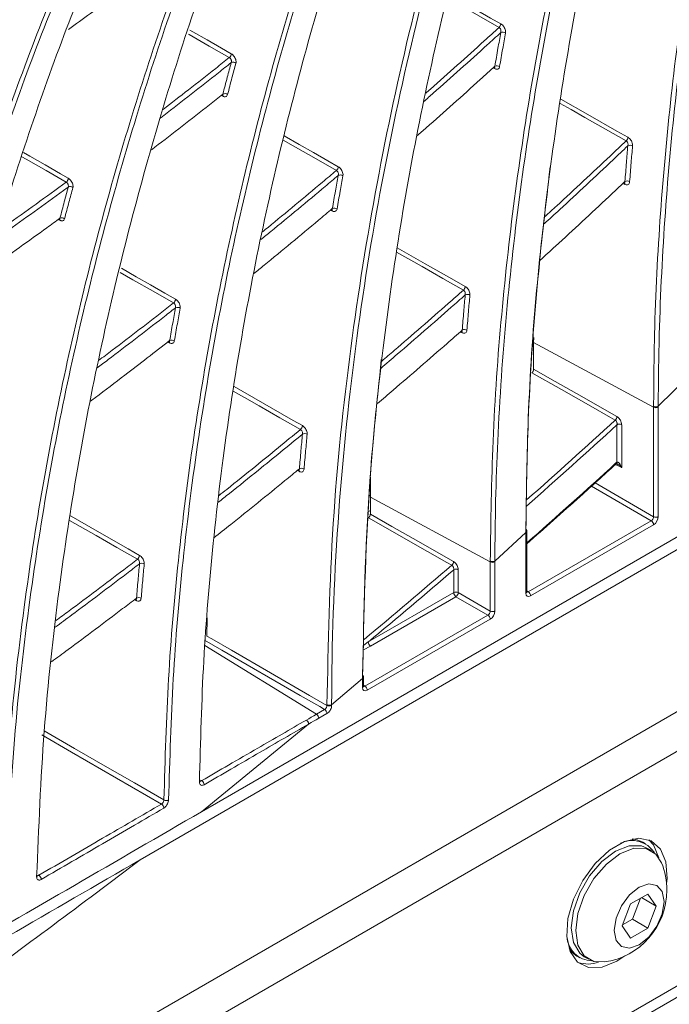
# Model space of a CAD drawing. Header units: millimetres. Extents: x 0 to 1118, y 0 to 864.
# Tile 197 of 256: x 920 to 930, y 105 to 119. Entities that reach past the tile are written whole.
import ezdxf

# ---------------------------------------------------------------- set-up
doc = ezdxf.new("R2010")
doc.units = ezdxf.units.MM

msp = doc.modelspace()

# ---------------------------------------------------------------- linework, layer by layer
at = {"color": 9, "linetype": 'Continuous', "lineweight": 15}
for p, q in [((927.143, 118.613), (927.115, 118.627)), ((923.076, 118.203), (923.049, 118.216)), ((929.086, 116.887), (929.056, 116.901)), ((920.639, 116.348), (920.611, 116.362)), ((924.712, 116.488), (924.684, 116.502)), ((926.653, 114.669), (926.623, 114.683)), ((922.279, 114.517), (922.25, 114.531)), ((929.037, 112.658), (928.944, 112.703)), ((924.218, 112.596), (924.187, 112.612)), ((928.64, 112.428), (929.515, 111.922)), ((929.48, 111.861), (928.585, 112.378)), ((927.619, 110.814), (927.641, 110.8)), ((921.782, 110.666), (921.75, 110.681)), ((921.769, 110.689), (921.772, 110.688)), ((925.247, 110.05), (925.18, 110.005)), ((924.473, 108.971), (922.806, 110)), ((925.281, 109.989), (925.177, 109.935)), ((925.177, 109.404), (925.198, 109.39)), ((922.744, 107.988), (922.758, 107.979)), ((920.31, 106.573), (920.323, 106.565))]:
    msp.add_line(p, q, dxfattribs=at)
at = {"color": 7, "linetype": 'Continuous', "lineweight": 15}
for p, q in [((927.722, 114.6), (927.721, 114.523)), ((929.515, 113.557), (927.721, 114.523)), ((927.721, 114.498), (927.721, 114.125)), ((929.584, 113.572), (930.047, 114.028)), ((929.515, 111.922), (929.515, 113.557)), ((929.584, 113.558), (929.584, 111.923)), ((928.967, 112.736), (928.967, 113.295)), ((929.037, 113.296), (929.037, 112.658)), ((931.831, 112.755), (922.754, 107.514)), ((928.945, 112.72), (928.967, 112.736)), ((921.839, 106.797), (931.993, 112.659)), ((925.282, 112.515), (925.279, 112.214)), ((925.262, 112.243), (925.279, 112.232)), ((927.073, 111.248), (925.279, 112.214)), ((925.279, 112.193), (925.279, 111.96)), ((925.279, 112.016), (925.253, 112.001)), ((893.114, 87.794), (934.767, 111.84)), ((927.641, 110.8), (929.48, 111.861)), ((929.514, 111.801), (927.675, 110.739)), ((927.142, 111.26), (927.604, 111.685)), ((927.604, 110.78), (927.604, 111.685)), ((927.619, 110.8), (927.619, 111.706)), ((927.073, 110.512), (927.073, 111.248)), ((927.142, 111.249), (927.142, 110.513)), ((926.525, 110.788), (926.525, 111.129)), ((926.594, 111.13), (926.594, 110.789)), ((934.005, 110.809), (893.876, 87.644)), ((925.247, 110.05), (926.525, 110.788)), ((926.594, 110.789), (927.073, 110.512)), ((926.559, 110.727), (925.281, 109.989)), ((927.037, 110.451), (926.559, 110.727)), ((922.84, 110.413), (922.836, 110.138)), ((925.198, 109.39), (927.037, 110.451)), ((927.071, 110.391), (925.233, 109.329)), ((924.7, 109.113), (925.162, 109.507)), ((925.162, 109.37), (925.162, 109.507)), ((925.177, 109.39), (925.177, 109.528)), ((924.473, 108.971), (924.595, 109.041)), ((924.63, 109.103), (924.63, 109.112)), ((924.7, 109.113), (924.7, 109.103)), ((924.629, 108.981), (924.507, 108.91)), ((922.754, 107.514), (924.356, 108.823)), ((893.876, 84.138), (934.005, 107.304)), ((933.901, 107.075), (893.773, 83.909)), ((929.395, 107.037), (929.352, 107.061)), ((929.481, 106.933), (929.414, 106.972)), ((893.45, 83.723), (933.578, 106.888)), ((929.426, 106.285), (929.171, 106.138)), ((929.197, 105.907), (929.319, 106.223)), ((929.333, 106.231), (929.554, 106.104)), ((929.554, 106.104), (929.426, 106.285)), ((929.171, 106.138), (929.044, 105.809)), ((929.426, 105.775), (929.554, 106.104)), ((929.044, 105.809), (929.171, 105.627)), ((929.049, 105.822), (929.197, 105.907)), ((929.171, 105.627), (929.426, 105.775)), ((929.197, 105.907), (929.426, 105.775)), ((928.369, 105.357), (928.411, 105.333)), ((928.477, 105.348), (928.544, 105.31)), ((928.966, 105.28), (929.085, 105.36))]:
    msp.add_line(p, q, dxfattribs=at)
at = {"color": 9, "linetype": 'Continuous', "lineweight": 15, "flags": 128}
for points in [[(927.204, 119.231), (926.899, 119.404), (926.595, 119.577), (926.427, 119.672)], [(926.443, 119.732), (926.642, 119.619), (926.859, 119.496), (927.076, 119.372), (927.229, 119.286)], [(922.58, 119.192), (922.623, 119.168), (922.837, 119.045), (923.052, 118.923), (923.199, 118.839)], [(923.17, 118.782), (922.87, 118.953), (922.57, 119.124), (922.559, 119.131)], [(928.128, 118.159), (928.532, 117.929), (928.966, 117.684), (929.129, 117.591)], [(929.105, 117.538), (928.796, 117.713), (928.488, 117.888), (928.281, 118.005), (928.118, 118.097)], [(924.771, 117.095), (924.467, 117.269), (924.162, 117.442), (923.977, 117.548)], [(923.992, 117.61), (924.212, 117.485), (924.428, 117.362), (924.644, 117.24), (924.799, 117.151)], [(920.731, 116.92), (920.431, 117.092), (920.13, 117.264), (920.069, 117.299)], [(920.092, 117.362), (920.185, 117.308), (920.414, 117.177), (920.644, 117.046), (920.762, 116.978)], [(925.68, 115.941), (926.1, 115.701), (926.532, 115.456), (926.697, 115.362)], [(926.671, 115.308), (926.362, 115.483), (926.054, 115.658), (925.671, 115.876)], [(921.557, 115.634), (921.779, 115.507), (921.993, 115.385), (922.208, 115.262), (922.365, 115.172)], [(922.336, 115.115), (922.032, 115.289), (921.727, 115.463), (921.54, 115.569)], [(923.24, 113.865), (923.667, 113.622), (924.125, 113.361), (924.263, 113.282)], [(924.235, 113.225), (923.927, 113.401), (923.618, 113.577), (923.399, 113.702), (923.229, 113.799)], [(921.797, 111.287), (921.489, 111.463), (921.181, 111.639), (920.782, 111.867)], [(920.793, 111.935), (920.803, 111.929), (921.231, 111.685), (921.659, 111.44), (921.827, 111.344)]]:
    msp.add_lwpolyline(points, dxfattribs=at)
at = {"color": 7, "linetype": 'Continuous', "lineweight": 15, "flags": 128}
for points in [[(928.941, 113.365), (928.868, 113.406), (928.575, 113.572), (928.135, 113.822), (927.695, 114.071)], [(927.721, 114.125), (928.041, 113.943), (928.362, 113.761), (928.966, 113.418)], [(929.515, 113.557), (929.515, 113.561), (929.515, 113.564), (929.515, 113.568), (929.515, 113.571)], [(929.584, 113.572), (929.584, 113.568), (929.584, 113.565), (929.584, 113.561), (929.584, 113.558)], [(925.279, 111.96), (925.599, 111.777), (925.92, 111.595), (926.524, 111.251)], [(926.497, 111.196), (926.424, 111.238), (926.131, 111.404), (925.252, 111.905)], [(927.073, 111.248), (927.073, 111.254), (927.073, 111.257), (927.073, 111.259)], [(927.142, 111.26), (927.142, 111.257), (927.142, 111.254), (927.142, 111.252), (927.142, 111.249)], [(924.595, 109.041), (924.522, 109.084), (924.23, 109.252), (923.06, 109.927), (922.801, 110.077)], [(922.836, 110.138), (922.909, 110.096), (923.202, 109.927), (924.371, 109.252), (924.63, 109.103)], [(924.322, 108.884), (924.358, 108.904), (924.393, 108.925), (924.433, 108.948), (924.473, 108.971)], [(924.507, 108.91), (924.469, 108.888), (924.431, 108.867), (924.394, 108.845), (924.356, 108.823)], [(920.4, 108.725), (920.857, 108.461), (921.314, 108.197), (921.753, 107.944), (922.192, 107.69)], [(922.156, 107.629), (921.708, 107.888), (921.26, 108.147), (920.812, 108.405), (920.364, 108.664)], [(929.708, 106.439), (929.716, 106.516), (929.699, 106.764), (929.617, 106.957), (929.478, 107.079), (929.292, 107.118), (929.078, 107.071), (928.855, 106.941), (928.641, 106.742), (928.455, 106.489), (928.316, 106.206), (928.234, 105.918), (928.217, 105.651), (928.267, 105.427), (928.379, 105.268), (928.543, 105.187), (928.745, 105.191), (928.966, 105.28), (928.966, 105.28)], [(929.196, 107.107), (929.269, 107.095), (929.352, 107.061)], [(929.592, 106.827), (929.511, 107.019), (929.442, 107.094)], [(928.477, 105.348), (928.409, 105.401), (928.315, 105.56), (928.282, 105.778), (928.315, 106.033), (928.409, 106.301), (928.556, 106.555), (928.74, 106.77), (928.945, 106.926), (929.15, 107.007), (929.335, 107.005), (929.414, 106.972)], [(928.775, 105.27), (928.623, 105.277), (928.476, 105.362), (928.382, 105.521), (928.35, 105.739), (928.382, 105.994), (928.476, 106.262), (928.623, 106.516), (928.808, 106.731), (929.012, 106.887), (929.217, 106.968), (929.402, 106.966), (929.549, 106.881), (929.631, 106.753)], [(929.299, 105.525), (929.156, 105.476), (929.035, 105.499), (928.954, 105.592), (928.926, 105.741), (928.954, 105.922), (929.035, 106.109), (929.156, 106.272), (929.299, 106.387), (929.442, 106.437), (929.563, 106.413), (929.644, 106.32), (929.672, 106.172), (929.644, 105.99), (929.563, 105.804), (929.442, 105.641), (929.299, 105.525)], [(928.369, 105.357), (928.298, 105.412), (928.251, 105.47)]]:
    msp.add_lwpolyline(points, dxfattribs=at)
at = {"color": 7, "linetype": 'Continuous', "lineweight": 15}
for centre, radius, start, end in [((927.147, 119.292), 0.083, 313.4235, 355.9432), ((927.26, 119.096), 0.0659, 53.3725, 118.5276), ((923.117, 118.845), 0.083, 310.5416, 355.9113), ((923.228, 118.651), 0.0626, 49.451, 117.8754), ((927.172, 118.592), 0.0665, 53.9342, 118.4239), ((923.103, 118.18), 0.063, 49.914, 117.8248), ((929.047, 117.597), 0.0829, 314.3781, 355.8836), ((929.163, 117.4), 0.0708, 58.3062, 118.0203), ((924.716, 117.157), 0.0831, 311.7616, 355.8616), ((920.679, 116.984), 0.0828, 308.7533, 355.8629), ((924.829, 116.962), 0.066, 53.2935, 118.0327), ((920.79, 116.791), 0.0628, 49.4741, 117.138), ((929.12, 116.866), 0.0716, 59.0327, 117.9021), ((924.742, 116.466), 0.0665, 53.8483, 117.9644), ((920.666, 116.325), 0.0632, 49.9319, 117.1214), ((926.614, 115.368), 0.0831, 312.822, 355.798), ((926.73, 115.172), 0.0707, 58.1329, 117.801), ((922.283, 115.178), 0.083, 310.105, 355.8011), ((922.396, 114.984), 0.066, 53.2462, 117.5425), ((926.686, 114.647), 0.0715, 58.8513, 117.7183), ((922.308, 114.494), 0.0666, 53.7947, 117.508), ((928.883, 113.425), 0.0831, 313.7562, 355.7199), ((929.549, 113.627), 0.0772, 243.854, 297.3007), ((924.18, 113.288), 0.0831, 311.2749, 355.7304), ((858.57, 190.194), 104.255, 311.47254, 312.47279), ((929.003, 113.227), 0.0772, 63.854, 117.3007), ((924.296, 113.093), 0.0706, 57.9994, 117.5727), ((928.941, 112.734), 0.026, 303.6495, 4.132), ((924.251, 112.574), 0.0714, 58.7102, 117.5241), ((929.437, 111.797), 0.0772, 2.6952, 56.15), ((929.549, 111.992), 0.0772, 243.854, 297.3007), ((927.597, 111.717), 0.0217, 290.3588, 66.1893), ((921.744, 111.351), 0.083, 309.7304, 355.6811), ((921.86, 111.156), 0.0706, 57.9022, 117.3382), ((926.441, 111.258), 0.0832, 312.3023, 355.6433), ((927.107, 111.317), 0.0772, 243.854, 297.3007), ((861.756, 186.538), 99.406, 309.69499, 310.65941), ((926.56, 111.061), 0.0772, 63.854, 117.3007), ((926.56, 110.719), 0.0772, 63.854, 117.3007), ((926.602, 110.791), 0.0772, 182.6952, 236.15), ((926.513, 110.795), 0.082, 304.4698, 355.5302), ((927.598, 110.735), 0.0772, 2.6952, 56.15), ((921.814, 110.642), 0.0713, 58.6062, 117.3225), ((927.107, 110.582), 0.0772, 243.854, 297.3007), ((926.994, 110.387), 0.0772, 2.6952, 56.15), ((925.324, 110.053), 0.0772, 182.6952, 236.15), ((925.154, 109.537), 0.0217, 290.3527, 66.1917), ((925.155, 109.326), 0.0772, 2.6952, 56.15), ((924.552, 108.977), 0.0772, 2.6952, 56.15), ((924.664, 109.172), 0.0772, 243.8541, 297.3011), ((924.43, 108.906), 0.0772, 2.6952, 56.15), ((922.713, 107.98), 0.0241, 293.1925, 356.9659), ((922.715, 107.915), 0.0769, 2.2974, 56.3109), ((922.227, 107.758), 0.076, 242.8517, 297.2948), ((922.113, 107.566), 0.0768, 2.1615, 56.3538), ((929.195, 106.696), 0.39, 32.0225, 116.7776), ((928.632, 106.341), 1.081, 0, 22.3983), ((920.279, 106.565), 0.0242, 293.5434, 356.4808), ((920.281, 106.501), 0.0767, 1.8064, 56.4296), ((928.632, 106.341), 1.081, 277.6071, 0), ((928.606, 105.676), 0.39, 183.2293, 267.9813), ((928.533, 105.72), 0.481, 252.0257, 289.2226)]:
    msp.add_arc(centre, radius, start, end, dxfattribs=at)
at = {"color": 9, "linetype": 'Continuous', "lineweight": 15}
for centre, radius, start, end in [((927.117, 118.615), 0.0254, 355.9169, 59.8342), ((923.051, 118.205), 0.0255, 356.2147, 58.7315), ((929.057, 116.887), 0.0291, 358.565, 44.3413), ((924.687, 116.49), 0.0254, 355.9513, 59.6254), ((920.613, 116.35), 0.0255, 356.2653, 58.5484), ((926.628, 114.67), 0.0255, 355.745, 59.69), ((922.253, 114.519), 0.0255, 355.9982, 59.3938), ((858.535, 190.238), 104.242, 311.50609, 312.48561), ((858.311, 190.177), 104.828, 311.3883, 312.36198), ((928.931, 112.713), 0.0156, 322.0305, 26.4204), ((924.193, 112.598), 0.0255, 355.7556, 59.7721), ((861.735, 186.569), 99.374, 309.67918, 310.67012), ((927.595, 110.802), 0.0241, 292.8796, 355.8002), ((921.754, 110.667), 0.0279, 357.3529, 44.3131), ((925.153, 109.392), 0.0241, 292.8796, 355.8002)]:
    msp.add_arc(centre, radius, start, end, dxfattribs=at)
at = {"color": 7, "linetype": 'Continuous', "lineweight": 15}
for centre, major_axis, ratio, start_param, end_param in [((929.478, 111.903), (0.025, 0.0433), 0.619765, 3.927515, 5.497093), ((929.514, 111.882), (0.05, 0.0866), 0.578085, 3.927518, 5.497097), ((927.675, 110.821), (0.0501, 0.0867), 0.576679, 2.356722, 3.926301), ((927.036, 110.493), (0.025, 0.0433), 0.619765, 3.927515, 5.497093), ((927.071, 110.472), (0.05, 0.0866), 0.578085, 3.927518, 5.497097), ((925.233, 109.411), (0.0501, 0.0867), 0.576679, 2.356722, 3.926301)]:
    msp.add_ellipse(centre, major_axis=major_axis, ratio=ratio, start_param=start_param, end_param=end_param, dxfattribs=at)
at = {"color": 9, "linetype": 'Continuous', "lineweight": 15}
for centre in [(927.64, 110.841), (925.197, 109.431)]:
    msp.add_ellipse(centre, major_axis=(0.0225, 0.0449), ratio=0.573896, start_param=3.056833, end_param=3.891936, dxfattribs=at)
at = {"color": 7, "linetype": 'Continuous', "lineweight": 15}
for points, knots in [([(929.515, 113.571), (929.517, 113.892), (929.524, 114.831), (929.599, 116.351), (929.756, 118.118), (929.979, 119.844), (930.366, 122.159), (931.003, 124.993), (931.655, 127.168), (932.012, 128.229), (932.012, 128.229)], [0, 0, 0, 0, 0.058994, 0.172294, 0.285834, 0.399974, 0.51427, 0.756654, 0.999999, 1, 1, 1, 1]), ([(932.084, 128.221), (931.746, 127.149), (931.068, 124.999), (930.44, 122.162), (930.052, 119.852), (929.829, 118.133), (929.67, 116.363), (929.597, 114.835), (929.585, 113.894), (929.584, 113.572), (929.584, 113.572)], [0, 0, 0, 0, 0.242459, 0.4858, 0.599181, 0.712706, 0.826755, 0.941028, 0.999999, 1, 1, 1, 1]), ([(927.604, 111.696), (927.612, 112.254), (927.628, 113.46), (927.752, 115.253), (927.953, 117.09), (928.225, 118.881), (928.513, 120.382), (928.859, 121.943), (929.272, 123.556), (929.827, 125.42), (930.246, 126.61), (930.453, 127.197)], [0, 0, 0, 0, 0.096108, 0.207877, 0.319889, 0.432509, 0.545288, 0.610664, 0.741431, 0.872365, 1, 1, 1, 1]), ([(927.073, 111.259), (927.081, 111.86), (927.098, 113.113), (927.231, 114.953), (927.439, 116.8), (927.718, 118.599), (928.174, 120.937), (928.889, 123.745), (929.593, 125.871), (929.976, 126.906), (929.976, 126.906)], [0, 0, 0, 0, 0.102406, 0.213788, 0.325412, 0.437645, 0.550037, 0.77459, 0.999999, 1, 1, 1, 1]), ([(930.047, 126.898), (929.683, 125.85), (928.953, 123.75), (928.248, 120.939), (927.791, 118.608), (927.512, 116.815), (927.302, 114.966), (927.173, 113.115), (927.142, 111.865), (927.142, 111.26), (927.142, 111.26)], [0, 0, 0, 0, 0.224617, 0.450032, 0.561498, 0.673111, 0.785257, 0.89763, 0.999999, 1, 1, 1, 1]), ([(925.162, 109.516), (925.183, 110.465), (925.218, 112.069), (925.431, 114.221), (925.682, 116.049), (926.002, 117.828), (926.511, 120.131), (927.274, 122.899), (928.047, 124.957), (928.435, 125.987)], [0, 0, 0, 0, 0.153037, 0.258526, 0.364223, 0.470448, 0.576815, 0.788016, 1, 1, 1, 1]), ([(924.63, 109.112), (924.65, 110.023), (924.688, 111.849), (924.964, 114.435), (925.36, 116.92), (925.952, 119.656), (926.79, 122.613), (927.543, 124.691), (927.951, 125.701), (927.951, 125.701)], [0, 0, 0, 0, 0.145615, 0.291982, 0.43588, 0.580164, 0.789694, 0.999999, 1, 1, 1, 1]), ([(928.022, 125.692), (927.633, 124.668), (926.853, 122.617), (926.025, 119.654), (925.431, 116.917), (925.032, 114.439), (924.768, 111.847), (924.7, 110.038), (924.7, 109.113), (924.7, 109.113)], [0, 0, 0, 0, 0.2095833, 0.4199012, 0.5638165, 0.7080879, 0.853712, 0.9999994, 1, 1, 1, 1]), ([(922.723, 107.958), (922.739, 108.564), (922.771, 109.778), (922.923, 111.579), (923.145, 113.378), (923.445, 115.168), (923.807, 116.912), (924.369, 119.168), (925.194, 121.88), (926.016, 123.889), (926.427, 124.895)], [0, 0, 0, 0, 0.094013, 0.188253, 0.289388, 0.390698, 0.492463, 0.594353, 0.796809, 1, 1, 1, 1]), ([(922.192, 107.69), (922.21, 108.298), (922.245, 109.514), (922.401, 111.317), (922.628, 113.115), (922.931, 114.903), (923.298, 116.645), (923.863, 118.899), (924.704, 121.598), (925.504, 123.63), (925.936, 124.615), (925.936, 124.615)], [0, 0, 0, 0, 0.094243, 0.188712, 0.289799, 0.39106, 0.492772, 0.594609, 0.796937, 0.999999, 1, 1, 1, 1]), ([(926.005, 124.605), (925.593, 123.604), (924.767, 121.601), (923.937, 118.898), (923.37, 116.649), (923.004, 114.913), (922.7, 113.122), (922.472, 111.32), (922.315, 109.514), (922.28, 108.299), (922.262, 107.69)], [0, 0, 0, 0, 0.202372, 0.40545, 0.506591, 0.607849, 0.709513, 0.811342, 0.905567, 1, 1, 1, 1]), ([(920.289, 106.543), (920.319, 107.274), (920.379, 108.738), (920.602, 110.758), (920.888, 112.644), (921.344, 114.988), (922.066, 117.791), (923.127, 120.979), (923.994, 122.94), (924.429, 123.923)], [0, 0, 0, 0, 0.1098696, 0.2200969, 0.3172913, 0.4146364, 0.6102045, 0.8047539, 1, 1, 1, 1]), ([(919.759, 106.275), (919.79, 107.007), (919.853, 108.474), (920.079, 110.496), (920.369, 112.382), (920.829, 114.724), (921.553, 117.527), (922.63, 120.701), (923.475, 122.688), (923.928, 123.65), (923.928, 123.65)], [0, 0, 0, 0, 0.1100458, 0.2204486, 0.3176059, 0.414913, 0.6104014, 0.8048515, 0.9999994, 1, 1, 1, 1]), ([(923.997, 123.638), (923.563, 122.661), (922.692, 120.703), (921.627, 117.525), (920.901, 114.727), (920.44, 112.387), (920.15, 110.498), (919.923, 108.473), (919.86, 107.008), (919.828, 106.275)], [0, 0, 0, 0, 0.194485, 0.38965, 0.584132, 0.681798, 0.779607, 0.889642, 1, 1, 1, 1]), ([(917.855, 105.127), (917.901, 106.003), (917.993, 107.759), (918.299, 110.034), (918.655, 112.025), (919.163, 114.325), (919.944, 117.073), (921.071, 120.197), (921.982, 122.113), (922.438, 123.072)], [0, 0, 0, 0, 0.126811, 0.25418, 0.347145, 0.440239, 0.6272, 0.813269, 1, 1, 1, 1]), ([(917.325, 104.861), (917.372, 105.738), (917.466, 107.496), (917.774, 109.772), (918.132, 111.764), (918.643, 114.063), (919.424, 116.813), (920.566, 119.925), (921.452, 121.868), (921.928, 122.807), (921.928, 122.807)], [0, 0, 0, 0, 0.12693, 0.254417, 0.347356, 0.440426, 0.627335, 0.813335, 0.999999, 1, 1, 1, 1]), ([(921.995, 122.794), (921.54, 121.839), (920.627, 119.926), (919.498, 116.81), (918.714, 114.064), (918.203, 111.766), (917.844, 109.774), (917.536, 107.496), (917.441, 105.74), (917.394, 104.86)], [0, 0, 0, 0, 0.186028, 0.372711, 0.558734, 0.652125, 0.74564, 0.872572, 1, 1, 1, 1]), ([(920.457, 122.401), (920.457, 122.401), (919.964, 121.487), (919.038, 119.585), (917.839, 116.538), (917.004, 113.836), (916.446, 111.578), (916.011, 109.467), (915.697, 107.383), (915.496, 105.341), (915.445, 104.284), (915.419, 103.756)], [0, 0, 0, 0, 0.000001, 0.177208, 0.355045, 0.532258, 0.621205, 0.710261, 0.854741, 0.927312, 1, 1, 1, 1]), ([(915.418, 103.714), (915.443, 104.239), (915.494, 105.288), (915.695, 107.329), (916.008, 109.411), (916.443, 111.521), (916.999, 113.779), (917.836, 116.476), (919.025, 119.538), (919.977, 121.409), (920.453, 122.346)], [0, 0, 0, 0, 0.072153, 0.14443, 0.289681, 0.378234, 0.4669, 0.644913, 0.822141, 1, 1, 1, 1]), ([(920.763, 119.202), (920.873, 119.28), (921.119, 119.456), (921.432, 119.684), (921.635, 119.834), (921.701, 119.882)], [0, 0, 0, 0, 0.350732, 0.787627, 1, 1, 1, 1]), ([(927.141, 118.651), (927.148, 118.695), (927.164, 118.785), (927.186, 118.914), (927.208, 119.037), (927.221, 119.115), (927.228, 119.154)], [0, 0, 0, 0, 0.267212, 0.534427, 0.767213, 1, 1, 1, 1]), ([(927.228, 119.154), (927.229, 119.155), (927.231, 119.161), (927.233, 119.174), (927.231, 119.192), (927.225, 119.209), (927.216, 119.223), (927.208, 119.229), (927.204, 119.231)], [0, 0, 0, 0, 0.0493, 0.2586277, 0.4574311, 0.6444469, 0.823706, 1, 1, 1, 1]), ([(927.299, 119.148), (927.3, 119.151), (927.301, 119.161), (927.3, 119.183), (927.29, 119.215), (927.274, 119.244), (927.253, 119.27), (927.237, 119.28), (927.229, 119.286)], [0, 0, 0, 0, 0.0471335, 0.2476762, 0.4414815, 0.6291695, 0.8145473, 1, 1, 1, 1]), ([(927.299, 119.148), (927.292, 119.11), (927.278, 119.032), (927.257, 118.909), (927.234, 118.781), (927.219, 118.691), (927.212, 118.646)], [0, 0, 0, 0, 0.232787, 0.465576, 0.732787, 1, 1, 1, 1]), ([(923.198, 118.706), (923.199, 118.708), (923.201, 118.714), (923.202, 118.727), (923.199, 118.744), (923.193, 118.76), (923.183, 118.774), (923.175, 118.779), (923.17, 118.782)], [0, 0, 0, 0, 0.077832, 0.270632, 0.45863, 0.6415, 0.821246, 1, 1, 1, 1]), ([(923.268, 118.698), (923.269, 118.702), (923.271, 118.713), (923.27, 118.736), (923.261, 118.767), (923.245, 118.796), (923.224, 118.822), (923.207, 118.833), (923.199, 118.839)], [0, 0, 0, 0, 0.0760874, 0.2649344, 0.4509031, 0.6344352, 0.8172073, 1, 1, 1, 1]), ([(923.074, 118.236), (923.085, 118.278), (923.106, 118.361), (923.148, 118.518), (923.179, 118.633), (923.198, 118.706)], [0, 0, 0, 0, 0.2663282, 0.532658, 1, 1, 1, 1]), ([(923.268, 118.698), (923.249, 118.625), (923.218, 118.511), (923.176, 118.354), (923.155, 118.27), (923.144, 118.228)], [0, 0, 0, 0, 0.4673432, 0.7336708, 1, 1, 1, 1]), ([(925.975, 117.612), (926.022, 117.652), (926.203, 117.811), (926.519, 118.091), (926.861, 118.397), (927.068, 118.585), (927.141, 118.651)], [0, 0, 0, 0, 0.119464, 0.465655, 0.811872, 1, 1, 1, 1]), ([(927.129, 118.633), (927.13, 118.634), (927.136, 118.638), (927.139, 118.645), (927.141, 118.651)], [0, 0, 0, 0, 0.28946, 1, 1, 1, 1]), ([(927.13, 118.632), (927.131, 118.633), (927.133, 118.635), (927.135, 118.635), (927.136, 118.635)], [0, 0, 0, 0, 0.397286, 1, 1, 1, 1]), ([(927.143, 118.613), (927.15, 118.611), (927.166, 118.604), (927.188, 118.608), (927.205, 118.621), (927.209, 118.638), (927.212, 118.646)], [0, 0, 0, 0, 0.225326, 0.480046, 0.740114, 1, 1, 1, 1]), ([(922.008, 117.405), (922.024, 117.417), (922.176, 117.533), (922.464, 117.756), (922.804, 118.022), (923.007, 118.183), (923.074, 118.236)], [0, 0, 0, 0, 0.044501, 0.427811, 0.811154, 1, 1, 1, 1]), ([(923.063, 118.222), (923.064, 118.223), (923.069, 118.225), (923.072, 118.231), (923.074, 118.236)], [0, 0, 0, 0, 0.2377181, 1, 1, 1, 1]), ([(923.064, 118.221), (923.066, 118.223), (923.07, 118.224), (923.07, 118.224), (923.07, 118.224)], [0, 0, 0, 0, 0.699068, 1, 1, 1, 1]), ([(923.076, 118.203), (923.082, 118.201), (923.097, 118.195), (923.117, 118.196), (923.135, 118.206), (923.141, 118.221), (923.144, 118.228)], [0, 0, 0, 0, 0.196004, 0.462489, 0.731284, 1, 1, 1, 1]), ([(929.129, 117.462), (929.131, 117.468), (929.133, 117.48), (929.131, 117.498), (929.125, 117.515), (929.116, 117.53), (929.108, 117.535), (929.105, 117.538)], [0, 0, 0, 0, 0.222929, 0.434746, 0.631198, 0.817568, 1, 1, 1, 1]), ([(929.2, 117.46), (929.2, 117.47), (929.2, 117.489), (929.19, 117.52), (929.174, 117.55), (929.153, 117.575), (929.137, 117.586), (929.129, 117.591)], [0, 0, 0, 0, 0.2111603, 0.4159735, 0.6126729, 0.8062854, 1, 1, 1, 1]), ([(929.086, 116.929), (929.09, 116.976), (929.097, 117.071), (929.111, 117.249), (929.122, 117.379), (929.129, 117.462)], [0, 0, 0, 0, 0.264914, 0.529832, 1, 1, 1, 1]), ([(929.2, 117.46), (929.196, 117.419), (929.189, 117.335), (929.178, 117.205), (929.167, 117.069), (929.16, 116.974), (929.156, 116.927)], [0, 0, 0, 0, 0.235085, 0.470172, 0.735085, 1, 1, 1, 1]), ([(924.798, 117.02), (924.799, 117.021), (924.8, 117.027), (924.802, 117.04), (924.799, 117.057), (924.793, 117.073), (924.783, 117.087), (924.775, 117.093), (924.771, 117.095)], [0, 0, 0, 0, 0.041528, 0.246117, 0.443543, 0.633031, 0.817422, 1, 1, 1, 1]), ([(924.869, 117.015), (924.869, 117.017), (924.871, 117.027), (924.87, 117.048), (924.86, 117.079), (924.844, 117.109), (924.823, 117.135), (924.807, 117.146), (924.799, 117.151)], [0, 0, 0, 0, 0.0402, 0.238634, 0.432621, 0.622663, 0.81131, 1, 1, 1, 1]), ([(927.968, 117.147), (927.895, 116.536), (927.75, 115.312), (927.629, 113.506), (927.613, 112.294), (927.605, 111.737)], [0, 0, 0, 0, 0.35048, 0.700929, 1, 1, 1, 1]), ([(920.831, 116.839), (920.831, 116.842), (920.834, 116.852), (920.833, 116.875), (920.824, 116.906), (920.808, 116.936), (920.786, 116.962), (920.77, 116.973), (920.762, 116.978)], [0, 0, 0, 0, 0.070733, 0.258439, 0.44473, 0.629961, 0.814979, 1, 1, 1, 1]), ([(924.71, 116.525), (924.718, 116.569), (924.733, 116.657), (924.762, 116.822), (924.784, 116.943), (924.798, 117.02)], [0, 0, 0, 0, 0.265215, 0.530432, 1, 1, 1, 1]), ([(924.869, 117.015), (924.862, 116.976), (924.848, 116.899), (924.826, 116.778), (924.804, 116.652), (924.788, 116.564), (924.781, 116.52)], [0, 0, 0, 0, 0.2347845, 0.4695704, 0.7347842, 1, 1, 1, 1]), ([(920.637, 116.381), (920.648, 116.422), (920.67, 116.504), (920.711, 116.66), (920.742, 116.774), (920.761, 116.847)], [0, 0, 0, 0, 0.264259, 0.528519, 1, 1, 1, 1]), ([(920.831, 116.839), (920.811, 116.766), (920.78, 116.652), (920.739, 116.496), (920.717, 116.414), (920.707, 116.373)], [0, 0, 0, 0, 0.471483, 0.735741, 1, 1, 1, 1]), ([(920.761, 116.847), (920.762, 116.848), (920.764, 116.854), (920.764, 116.866), (920.761, 116.883), (920.754, 116.898), (920.744, 116.912), (920.735, 116.917), (920.731, 116.92)], [0, 0, 0, 0, 0.071625, 0.261357, 0.44856, 0.633317, 0.816795, 1, 1, 1, 1]), ([(927.82, 115.756), (927.895, 115.825), (928.104, 116.015), (928.446, 116.33), (928.793, 116.653), (929.006, 116.853), (929.086, 116.929)], [0, 0, 0, 0, 0.1782009, 0.4934438, 0.8087069, 1, 1, 1, 1]), ([(929.072, 116.906), (929.075, 116.908), (929.081, 116.914), (929.084, 116.923), (929.086, 116.929)], [0, 0, 0, 0, 0.391515, 1, 1, 1, 1]), ([(929.073, 116.905), (929.073, 116.905), (929.074, 116.907), (929.082, 116.908), (929.08, 116.908), (929.08, 116.908)], [0, 0, 0, 0, 0.093147, 0.969175, 1, 1, 1, 1]), ([(929.086, 116.887), (929.088, 116.886), (929.097, 116.881), (929.115, 116.878), (929.136, 116.884), (929.152, 116.9), (929.155, 116.918), (929.156, 116.927)], [0, 0, 0, 0, 0.034547, 0.265191, 0.506513, 0.753344, 1, 1, 1, 1]), ([(923.537, 115.555), (923.588, 115.596), (923.775, 115.747), (924.097, 116.012), (924.437, 116.295), (924.641, 116.467), (924.71, 116.525)], [0, 0, 0, 0, 0.129303, 0.475921, 0.822565, 1, 1, 1, 1]), ([(924.699, 116.508), (924.701, 116.509), (924.706, 116.513), (924.709, 116.52), (924.71, 116.525)], [0, 0, 0, 0, 0.318766, 1, 1, 1, 1]), ([(924.7, 116.507), (924.7, 116.507), (924.703, 116.51), (924.705, 116.51), (924.706, 116.51)], [0, 0, 0, 0, 0.357053, 1, 1, 1, 1]), ([(924.712, 116.488), (924.72, 116.485), (924.736, 116.479), (924.757, 116.483), (924.774, 116.496), (924.779, 116.512), (924.781, 116.52)], [0, 0, 0, 0, 0.233971, 0.487243, 0.743674, 1, 1, 1, 1]), ([(919.576, 115.623), (919.591, 115.633), (919.743, 115.739), (920.032, 115.944), (920.371, 116.187), (920.572, 116.334), (920.637, 116.381)], [0, 0, 0, 0, 0.042573, 0.42945, 0.81636, 1, 1, 1, 1]), ([(920.627, 116.367), (920.628, 116.368), (920.633, 116.371), (920.635, 116.377), (920.637, 116.381)], [0, 0, 0, 0, 0.278009, 1, 1, 1, 1]), ([(920.627, 116.367), (920.63, 116.368), (920.633, 116.369), (920.633, 116.369), (920.633, 116.369)], [0, 0, 0, 0, 0.674569, 1, 1, 1, 1]), ([(920.639, 116.348), (920.645, 116.346), (920.66, 116.34), (920.68, 116.341), (920.698, 116.351), (920.704, 116.366), (920.707, 116.373)], [0, 0, 0, 0, 0.201874, 0.467319, 0.733674, 1, 1, 1, 1]), ([(926.768, 115.232), (926.768, 115.242), (926.768, 115.26), (926.758, 115.291), (926.742, 115.32), (926.721, 115.346), (926.705, 115.357), (926.697, 115.362)], [0, 0, 0, 0, 0.202289, 0.407009, 0.606042, 0.802988, 1, 1, 1, 1]), ([(926.653, 114.71), (926.657, 114.756), (926.664, 114.849), (926.675, 114.982), (926.686, 115.111), (926.694, 115.194), (926.697, 115.235)], [0, 0, 0, 0, 0.263158, 0.52632, 0.763159, 1, 1, 1, 1]), ([(926.697, 115.235), (926.698, 115.24), (926.7, 115.251), (926.698, 115.269), (926.692, 115.285), (926.683, 115.299), (926.675, 115.305), (926.671, 115.308)], [0, 0, 0, 0, 0.2108372, 0.4208091, 0.6196142, 0.8111564, 1, 1, 1, 1]), ([(926.768, 115.232), (926.764, 115.191), (926.756, 115.109), (926.745, 114.98), (926.734, 114.846), (926.727, 114.754), (926.723, 114.708)], [0, 0, 0, 0, 0.236841, 0.473684, 0.736841, 1, 1, 1, 1]), ([(922.277, 114.553), (922.285, 114.596), (922.3, 114.682), (922.329, 114.846), (922.351, 114.966), (922.365, 115.043)], [0, 0, 0, 0, 0.263262, 0.526525, 1, 1, 1, 1]), ([(922.365, 115.043), (922.366, 115.044), (922.367, 115.049), (922.368, 115.061), (922.365, 115.077), (922.358, 115.093), (922.348, 115.107), (922.34, 115.112), (922.336, 115.115)], [0, 0, 0, 0, 0.03534, 0.236001, 0.4322, 0.623664, 0.812274, 1, 1, 1, 1]), ([(922.435, 115.037), (922.428, 114.999), (922.414, 114.922), (922.392, 114.801), (922.37, 114.677), (922.355, 114.59), (922.347, 114.547)], [0, 0, 0, 0, 0.236738, 0.473477, 0.736738, 1, 1, 1, 1]), ([(922.435, 115.037), (922.436, 115.039), (922.437, 115.048), (922.436, 115.069), (922.427, 115.1), (922.411, 115.13), (922.39, 115.156), (922.374, 115.167), (922.365, 115.172)], [0, 0, 0, 0, 0.034597, 0.231402, 0.425555, 0.617481, 0.808732, 1, 1, 1, 1]), ([(925.385, 113.613), (925.464, 113.68), (925.677, 113.861), (926.024, 114.16), (926.368, 114.459), (926.577, 114.643), (926.653, 114.71)], [0, 0, 0, 0, 0.184748, 0.502641, 0.820554, 1, 1, 1, 1]), ([(926.639, 114.688), (926.642, 114.69), (926.648, 114.695), (926.651, 114.705), (926.653, 114.71)], [0, 0, 0, 0, 0.415488, 1, 1, 1, 1]), ([(926.64, 114.687), (926.64, 114.687), (926.641, 114.688), (926.649, 114.69), (926.647, 114.69), (926.647, 114.69)], [0, 0, 0, 0, 0.025662, 0.965759, 1, 1, 1, 1]), ([(926.653, 114.669), (926.655, 114.668), (926.664, 114.663), (926.682, 114.66), (926.703, 114.665), (926.718, 114.682), (926.721, 114.699), (926.723, 114.708)], [0, 0, 0, 0, 0.042421, 0.274617, 0.514114, 0.757112, 1, 1, 1, 1]), ([(921.096, 113.65), (921.12, 113.668), (921.291, 113.795), (921.573, 114.01), (921.943, 114.293), (922.166, 114.466), (922.277, 114.553)], [0, 0, 0, 0, 0.060566, 0.433451, 0.716718, 1, 1, 1, 1]), ([(922.266, 114.536), (922.268, 114.537), (922.273, 114.541), (922.276, 114.548), (922.277, 114.553)], [0, 0, 0, 0, 0.347903, 1, 1, 1, 1]), ([(922.267, 114.535), (922.268, 114.536), (922.27, 114.538), (922.272, 114.538), (922.273, 114.538)], [0, 0, 0, 0, 0.312953, 1, 1, 1, 1]), ([(922.279, 114.517), (922.286, 114.514), (922.303, 114.507), (922.324, 114.511), (922.341, 114.524), (922.345, 114.54), (922.347, 114.547)], [0, 0, 0, 0, 0.240793, 0.492806, 0.746429, 1, 1, 1, 1]), ([(927.721, 114.498), (927.721, 114.5), (927.721, 114.504), (927.721, 114.511), (927.721, 114.517), (927.721, 114.521), (927.721, 114.523)], [0, 0, 0, 0, 0.25, 0.5, 0.75, 1, 1, 1, 1]), ([(925.443, 114.269), (925.377, 113.644), (925.215, 112.119), (925.182, 110.507), (925.163, 109.556)], [0, 0, 0, 0, 0.409721, 1, 1, 1, 1]), ([(927.695, 114.071), (927.699, 114.075), (927.707, 114.083), (927.715, 114.098), (927.72, 114.113), (927.721, 114.121), (927.721, 114.125)], [0, 0, 0, 0, 0.262229, 0.524462, 0.786595, 1, 1, 1, 1]), ([(929.037, 113.296), (929.036, 113.303), (929.035, 113.319), (929.027, 113.347), (929.011, 113.377), (928.99, 113.402), (928.974, 113.413), (928.966, 113.418)], [0, 0, 0, 0, 0.1548184, 0.3732271, 0.5839743, 0.7919418, 1, 1, 1, 1]), ([(924.333, 113.153), (924.334, 113.161), (924.334, 113.179), (924.324, 113.21), (924.308, 113.239), (924.287, 113.265), (924.271, 113.276), (924.263, 113.282)], [0, 0, 0, 0, 0.194932, 0.399569, 0.600533, 0.800248, 1, 1, 1, 1]), ([(928.967, 113.295), (928.968, 113.3), (928.969, 113.309), (928.968, 113.326), (928.962, 113.342), (928.953, 113.356), (928.945, 113.362), (928.941, 113.365)], [0, 0, 0, 0, 0.163148, 0.389216, 0.600393, 0.80199, 1, 1, 1, 1]), ([(924.218, 112.637), (924.222, 112.682), (924.229, 112.773), (924.244, 112.946), (924.256, 113.073), (924.263, 113.155)], [0, 0, 0, 0, 0.261403, 0.522809, 1, 1, 1, 1]), ([(924.263, 113.155), (924.264, 113.16), (924.266, 113.17), (924.263, 113.187), (924.257, 113.203), (924.247, 113.217), (924.239, 113.223), (924.235, 113.225)], [0, 0, 0, 0, 0.200729, 0.408964, 0.609682, 0.805656, 1, 1, 1, 1]), ([(924.333, 113.153), (924.33, 113.112), (924.322, 113.029), (924.311, 112.902), (924.299, 112.771), (924.292, 112.68), (924.288, 112.635)], [0, 0, 0, 0, 0.238596, 0.477195, 0.738596, 1, 1, 1, 1]), ([(927.619, 111.516), (927.885, 111.752), (928.328, 112.143), (928.768, 112.543), (928.944, 112.703)], [0, 0, 0, 0, 0.601154, 1, 1, 1, 1]), ([(928.944, 112.703), (928.945, 112.704), (928.95, 112.709), (928.953, 112.71), (928.956, 112.712)], [0, 0, 0, 0, 0.315162, 1, 1, 1, 1]), ([(928.956, 112.712), (928.956, 112.712), (928.955, 112.712), (928.956, 112.712), (928.963, 112.711), (928.969, 112.709), (928.973, 112.707), (928.973, 112.707)], [0, 0, 0, 0, 0.148695, 0.432657, 0.695964, 0.991651, 1, 1, 1, 1]), ([(928.967, 112.736), (928.97, 112.736), (928.973, 112.737), (928.981, 112.736), (928.993, 112.73), (929.009, 112.713), (929.025, 112.688), (929.033, 112.667), (929.037, 112.659), (929.037, 112.658)], [0, 0, 0, 0, 0.071738, 0.114203, 0.243525, 0.454125, 0.768412, 0.991959, 1, 1, 1, 1]), ([(922.939, 111.606), (923.023, 111.672), (923.243, 111.846), (923.597, 112.131), (923.939, 112.409), (924.146, 112.578), (924.218, 112.637)], [0, 0, 0, 0, 0.1964776, 0.5138437, 0.8312297, 1, 1, 1, 1]), ([(924.205, 112.615), (924.208, 112.618), (924.214, 112.623), (924.217, 112.632), (924.218, 112.637)], [0, 0, 0, 0, 0.437018, 1, 1, 1, 1]), ([(924.205, 112.615), (924.21, 112.616), (924.214, 112.618), (924.212, 112.618), (924.212, 112.618)], [0, 0, 0, 0, 0.955256, 1, 1, 1, 1]), ([(924.218, 112.596), (924.22, 112.596), (924.23, 112.591), (924.248, 112.587), (924.268, 112.593), (924.283, 112.609), (924.287, 112.626), (924.288, 112.635)], [0, 0, 0, 0, 0.048952, 0.28224, 0.520166, 0.760114, 1, 1, 1, 1]), ([(925.279, 112.193), (925.279, 112.195), (925.279, 112.198), (925.279, 112.204), (925.279, 112.209), (925.279, 112.212), (925.279, 112.214)], [0, 0, 0, 0, 0.25, 0.5, 0.75, 1, 1, 1, 1]), ([(925.252, 111.905), (925.255, 111.908), (925.263, 111.916), (925.272, 111.931), (925.277, 111.946), (925.278, 111.955), (925.279, 111.96)], [0, 0, 0, 0, 0.253283, 0.506571, 0.759752, 1, 1, 1, 1]), ([(927.604, 111.685), (927.604, 111.685), (927.604, 111.687), (927.604, 111.69), (927.604, 111.693), (927.604, 111.695), (927.604, 111.696)], [0, 0, 0, 0, 0.001033, 0.500517, 0.750258, 1, 1, 1, 1]), ([(921.782, 110.705), (921.785, 110.75), (921.793, 110.839), (921.808, 111.01), (921.82, 111.137), (921.828, 111.219)], [0, 0, 0, 0, 0.259652, 0.519307, 1, 1, 1, 1]), ([(921.828, 111.219), (921.828, 111.223), (921.83, 111.233), (921.827, 111.249), (921.82, 111.265), (921.81, 111.278), (921.802, 111.284), (921.797, 111.287)], [0, 0, 0, 0, 0.19254, 0.399294, 0.601552, 0.801164, 1, 1, 1, 1]), ([(921.898, 111.216), (921.898, 111.224), (921.898, 111.242), (921.889, 111.272), (921.873, 111.302), (921.851, 111.328), (921.835, 111.339), (921.827, 111.344)], [0, 0, 0, 0, 0.188997, 0.393601, 0.596126, 0.798056, 1, 1, 1, 1]), ([(921.898, 111.216), (921.894, 111.175), (921.886, 111.093), (921.874, 110.966), (921.863, 110.837), (921.855, 110.747), (921.852, 110.703)], [0, 0, 0, 0, 0.240347, 0.480697, 0.740347, 1, 1, 1, 1]), ([(926.594, 111.13), (926.594, 111.136), (926.593, 111.152), (926.585, 111.18), (926.569, 111.209), (926.548, 111.235), (926.532, 111.246), (926.524, 111.251)], [0, 0, 0, 0, 0.145705, 0.364243, 0.577388, 0.788665, 1, 1, 1, 1]), ([(926.525, 111.129), (926.525, 111.133), (926.527, 111.142), (926.525, 111.158), (926.518, 111.174), (926.509, 111.188), (926.501, 111.193), (926.497, 111.196)], [0, 0, 0, 0, 0.151623, 0.375902, 0.589331, 0.795883, 1, 1, 1, 1]), ([(927.62, 110.793), (927.62, 110.793), (927.619, 110.794), (927.619, 110.798), (927.619, 110.8)], [0, 0, 0, 0, 0.59101, 1, 1, 1, 1]), ([(920.511, 109.754), (920.594, 109.814), (920.812, 109.975), (921.167, 110.24), (921.508, 110.497), (921.713, 110.653), (921.782, 110.705)], [0, 0, 0, 0, 0.194059, 0.515392, 0.836746, 1, 1, 1, 1]), ([(921.769, 110.684), (921.772, 110.687), (921.778, 110.692), (921.78, 110.701), (921.782, 110.705)], [0, 0, 0, 0, 0.458016, 1, 1, 1, 1]), ([(921.77, 110.684), (921.774, 110.685), (921.778, 110.687), (921.776, 110.687), (921.776, 110.687)], [0, 0, 0, 0, 0.937019, 1, 1, 1, 1]), ([(921.782, 110.666), (921.783, 110.665), (921.794, 110.66), (921.812, 110.656), (921.832, 110.662), (921.847, 110.678), (921.85, 110.695), (921.852, 110.703)], [0, 0, 0, 0, 0.054259, 0.288252, 0.52486, 0.762444, 1, 1, 1, 1]), ([(925.162, 109.507), (925.162, 109.507), (925.162, 109.508), (925.162, 109.511), (925.162, 109.514), (925.162, 109.515), (925.162, 109.516)], [0, 0, 0, 0, 0.001273, 0.500637, 0.750318, 1, 1, 1, 1]), ([(925.177, 109.383), (925.177, 109.383), (925.177, 109.384), (925.177, 109.389), (925.177, 109.39)], [0, 0, 0, 0, 0.59101, 1, 1, 1, 1]), ([(924.63, 109.103), (924.63, 109.098), (924.63, 109.088), (924.624, 109.072), (924.615, 109.058), (924.605, 109.047), (924.598, 109.043), (924.595, 109.041)], [0, 0, 0, 0, 0.214881, 0.429565, 0.644049, 0.858586, 1, 1, 1, 1]), ([(924.629, 108.981), (924.634, 108.984), (924.648, 108.993), (924.667, 109.014), (924.685, 109.043), (924.698, 109.074), (924.699, 109.094), (924.7, 109.103)], [0, 0, 0, 0, 0.141304, 0.355862, 0.570481, 0.785244, 1, 1, 1, 1]), ([(922.758, 107.979), (922.892, 108.056), (923.171, 108.218), (923.571, 108.45), (923.959, 108.674), (924.201, 108.814), (924.322, 108.884)], [0, 0, 0, 0, 0.256448, 0.536269, 0.768135, 1, 1, 1, 1]), ([(924.356, 108.823), (924.356, 108.823), (924.114, 108.684), (923.726, 108.459), (923.205, 108.157), (922.926, 107.995), (922.792, 107.918)], [0, 0, 0, 0, 0.000007, 0.463727, 0.74355, 1, 1, 1, 1]), ([(922.738, 107.971), (922.738, 107.971), (922.737, 107.972), (922.737, 107.977), (922.737, 107.979)], [0, 0, 0, 0, 0.6114065, 1, 1, 1, 1]), ([(922.723, 107.958), (922.723, 107.952), (922.724, 107.938), (922.732, 107.92), (922.747, 107.908), (922.768, 107.907), (922.784, 107.914), (922.792, 107.918)], [0, 0, 0, 0, 0.140907, 0.355417, 0.570105, 0.785016, 1, 1, 1, 1]), ([(922.192, 107.69), (922.192, 107.685), (922.191, 107.676), (922.185, 107.66), (922.176, 107.646), (922.166, 107.635), (922.159, 107.631), (922.156, 107.629)], [0, 0, 0, 0, 0.214592, 0.429137, 0.643681, 0.858372, 1, 1, 1, 1]), ([(922.19, 107.568), (922.195, 107.572), (922.209, 107.58), (922.229, 107.602), (922.247, 107.63), (922.259, 107.662), (922.261, 107.681), (922.262, 107.69)], [0, 0, 0, 0, 0.14157, 0.356288, 0.570917, 0.785497, 1, 1, 1, 1]), ([(920.323, 106.565), (920.482, 106.657), (920.799, 106.841), (921.41, 107.197), (921.863, 107.459), (922.156, 107.629)], [0, 0, 0, 0, 0.259946, 0.519893, 1, 1, 1, 1]), ([(922.19, 107.568), (922.043, 107.483), (921.738, 107.306), (921.28, 107.039), (920.815, 106.769), (920.51, 106.592), (920.357, 106.503)], [0, 0, 0, 0, 0.240123, 0.500068, 0.750034, 1, 1, 1, 1]), ([(922.754, 107.514), (921.486, 106.78), (915.621, 103.383), (909.739, 99.995), (905.128, 97.339)], [0, 0, 0, 0, 0.216068, 1, 1, 1, 1]), ([(906.042, 97.678), (906.914, 98.028), (908.657, 98.727), (911.296, 100.004), (913.94, 101.442), (916.585, 103.058), (919.224, 104.827), (920.967, 106.14), (921.839, 106.797)], [0, 0, 0, 0, 0.16663, 0.333327, 0.499992, 0.666658, 0.833364, 1, 1, 1, 1]), ([(906.042, 97.678), (910.651, 100.336), (915.919, 103.374), (921.18, 106.416), (921.839, 106.797)], [0, 0, 0, 0, 0.874734, 1, 1, 1, 1]), ([(920.289, 106.543), (920.289, 106.537), (920.289, 106.522), (920.297, 106.505), (920.313, 106.494), (920.334, 106.492), (920.349, 106.499), (920.357, 106.503)], [0, 0, 0, 0, 0.14067, 0.355232, 0.570004, 0.784969, 1, 1, 1, 1]), ([(920.304, 106.556), (920.304, 106.556), (920.305, 106.555), (920.303, 106.557), (920.303, 106.562), (920.303, 106.563)], [0, 0, 0, 0, 0.002416, 0.68635, 1, 1, 1, 1])]:
    msp.add_open_spline(points, degree=3, knots=knots, dxfattribs=at)
at = {"color": 9, "linetype": 'Continuous', "lineweight": 15}
for points, knots in [([(927.228, 119.154), (927.161, 119.092), (926.96, 118.909), (926.624, 118.607), (926.308, 118.326), (926.126, 118.167), (926.08, 118.126)], [0, 0, 0, 0, 0.176116, 0.527355, 0.878621, 1, 1, 1, 1]), ([(926.107, 118.248), (926.13, 118.269), (926.288, 118.407), (926.579, 118.667), (926.922, 118.975), (927.13, 119.164), (927.204, 119.231)], [0, 0, 0, 0, 0.062503, 0.429884, 0.797293, 1, 1, 1, 1]), ([(922.181, 118.007), (922.307, 118.104), (922.569, 118.307), (922.899, 118.566), (923.102, 118.728), (923.17, 118.782)], [0, 0, 0, 0, 0.381279, 0.793484, 1, 1, 1, 1]), ([(923.198, 118.706), (923.135, 118.656), (922.935, 118.497), (922.599, 118.234), (922.309, 118.008), (922.155, 117.89), (922.137, 117.877)], [0, 0, 0, 0, 0.180156, 0.565024, 0.949925, 1, 1, 1, 1]), ([(927.891, 116.407), (927.949, 116.46), (928.141, 116.636), (928.465, 116.937), (928.811, 117.261), (929.024, 117.462), (929.105, 117.538)], [0, 0, 0, 0, 0.1431118, 0.4719861, 0.8008818, 1, 1, 1, 1]), ([(929.129, 117.462), (929.056, 117.393), (928.85, 117.198), (928.511, 116.881), (928.167, 116.562), (927.956, 116.369), (927.879, 116.299)], [0, 0, 0, 0, 0.176654, 0.496194, 0.815754, 1, 1, 1, 1]), ([(923.666, 116.178), (923.694, 116.2), (923.857, 116.333), (924.156, 116.579), (924.496, 116.863), (924.701, 117.036), (924.771, 117.095)], [0, 0, 0, 0, 0.07443, 0.442077, 0.809751, 1, 1, 1, 1]), ([(924.798, 117.02), (924.734, 116.966), (924.534, 116.797), (924.198, 116.518), (923.877, 116.253), (923.692, 116.102), (923.642, 116.062)], [0, 0, 0, 0, 0.168232, 0.520053, 0.8719, 1, 1, 1, 1]), ([(920.761, 116.847), (920.756, 116.843), (920.605, 116.733), (920.307, 116.517), (919.961, 116.27), (919.761, 116.131), (919.708, 116.094)], [0, 0, 0, 0, 0.013777, 0.431843, 0.849951, 1, 1, 1, 1]), ([(919.741, 116.211), (919.766, 116.228), (919.795, 116.248), (919.975, 116.375), (920.28, 116.592), (920.581, 116.811), (920.731, 116.92)], [0, 0, 0, 0, 0.0736631, 0.0883144, 0.5441336, 1, 1, 1, 1]), ([(926.697, 115.235), (926.628, 115.173), (926.424, 114.994), (926.086, 114.698), (925.734, 114.394), (925.517, 114.209), (925.435, 114.138)], [0, 0, 0, 0, 0.16595, 0.485346, 0.804763, 1, 1, 1, 1]), ([(925.446, 114.243), (925.51, 114.298), (925.709, 114.467), (926.042, 114.756), (926.386, 115.056), (926.595, 115.241), (926.671, 115.308)], [0, 0, 0, 0, 0.157021, 0.485973, 0.814945, 1, 1, 1, 1]), ([(922.365, 115.043), (922.302, 114.994), (922.103, 114.838), (921.767, 114.579), (921.439, 114.329), (921.247, 114.186), (921.192, 114.144)], [0, 0, 0, 0, 0.161858, 0.510467, 0.859102, 1, 1, 1, 1]), ([(921.213, 114.254), (921.248, 114.28), (921.419, 114.408), (921.727, 114.643), (922.066, 114.904), (922.269, 115.063), (922.336, 115.115)], [0, 0, 0, 0, 0.092935, 0.4568, 0.820692, 1, 1, 1, 1]), ([(924.263, 113.155), (924.154, 113.065), (923.935, 112.885), (923.571, 112.59), (923.261, 112.34), (923.06, 112.181), (923.005, 112.137)], [0, 0, 0, 0, 0.261482, 0.522974, 0.867371, 1, 1, 1, 1]), ([(923.017, 112.24), (923.055, 112.27), (923.238, 112.414), (923.532, 112.651), (923.9, 112.95), (924.123, 113.134), (924.235, 113.225)], [0, 0, 0, 0, 0.092921, 0.448659, 0.724324, 1, 1, 1, 1]), ([(929.037, 112.658), (929.037, 112.659), (929.03, 112.665), (929.014, 112.681), (928.993, 112.698), (928.977, 112.705), (928.974, 112.706)], [0, 0, 0, 0, 0.012553, 0.361558, 0.852224, 1, 1, 1, 1]), ([(921.828, 111.219), (921.762, 111.169), (921.561, 111.015), (921.224, 110.76), (920.868, 110.494), (920.649, 110.332), (920.566, 110.271)], [0, 0, 0, 0, 0.155583, 0.479273, 0.802984, 1, 1, 1, 1]), ([(920.576, 110.369), (920.643, 110.418), (920.845, 110.567), (921.184, 110.821), (921.525, 111.078), (921.729, 111.234), (921.797, 111.287)], [0, 0, 0, 0, 0.162912, 0.497081, 0.831272, 1, 1, 1, 1]), ([(922.758, 107.979), (922.754, 107.977), (922.747, 107.973), (922.738, 107.973), (922.734, 107.976), (922.733, 107.977)], [0, 0, 0, 0, 0.411272, 0.822181, 1, 1, 1, 1]), ([(920.323, 106.565), (920.319, 106.563), (920.312, 106.559), (920.303, 106.559), (920.3, 106.562), (920.299, 106.563)], [0, 0, 0, 0, 0.408818, 0.817359, 1, 1, 1, 1])]:
    msp.add_open_spline(points, degree=3, knots=knots, dxfattribs=at)
at = {"color": 7, "linetype": 'Continuous', "lineweight": 15}
for points in [[(929.584, 113.572), (929.579, 113.569), (929.569, 113.565), (929.55, 113.563), (929.531, 113.564), (929.52, 113.569), (929.515, 113.571)], [(927.604, 111.685), (927.608, 111.687), (927.616, 111.693), (927.62, 111.704), (927.617, 111.716), (927.609, 111.722), (927.605, 111.725)], [(927.142, 111.26), (927.137, 111.258), (927.127, 111.253), (927.108, 111.251), (927.088, 111.253), (927.078, 111.257), (927.073, 111.259)], [(925.162, 109.507), (925.166, 109.51), (925.174, 109.515), (925.178, 109.526), (925.175, 109.538), (925.167, 109.544), (925.163, 109.547)], [(924.7, 109.113), (924.695, 109.11), (924.685, 109.106), (924.665, 109.104), (924.646, 109.105), (924.636, 109.11), (924.63, 109.112)], [(924.356, 108.823), (924.356, 108.829), (924.355, 108.84), (924.347, 108.858), (924.336, 108.874), (924.327, 108.88), (924.322, 108.884)]]:
    msp.add_open_spline(points, degree=3, dxfattribs=at)

doc.saveas('drawing.dxf')
